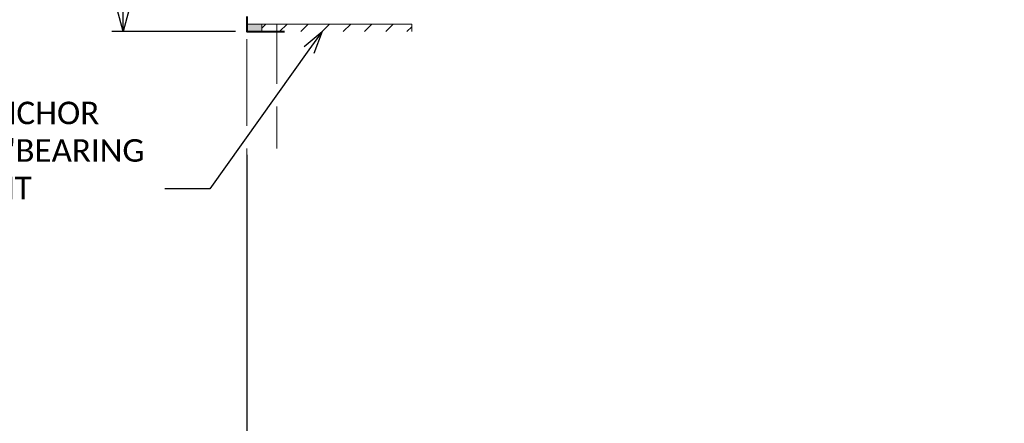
# Model space of a CAD drawing. Extents: x -388 to 987, y 70 to 322.
# Tile 3 of 16: x -322 to -257, y 175 to 202. Entities that reach past the tile are written whole.
import ezdxf
from ezdxf import colors
from ezdxf.entities.mleader import LeaderData, LeaderLine
from ezdxf.enums import TextEntityAlignment as Align
from ezdxf.math import Vec2, Vec3

# ---------------------------------------------------------------- set-up
doc = ezdxf.new("R2010")
doc.units = 0
doc.header["$MEASUREMENT"] = 0
for name, color, linetype, lineweight in [('B_ANNO_DIM', 7, 'Continuous', 18), ('B_ANNO_TEXT', 7, 'Continuous', 18), ('B_CONC_GIRD', 50, 'Continuous', 40), ('B_STEEL', 92, 'Continuous', 18)]:
    doc.layers.add(name, color=color, linetype=linetype, lineweight=lineweight)
doc.styles.add('Annotative', font='calibri.ttf', dxfattribs={"height": 0.0625})
doc.styles.get("Standard").update_dxf_attribs({"font": 'calibri.ttf'})
doc.dimstyles.new('Annotative', dxfattribs={"dimscale": 0, "dimtxt": 0.0625, "dimasz": 0.0625, "dimexe": 0.03125, "dimexo": 0.03125, "dimgap": 0.03125, "dimtad": 1, "dimdec": 3, "dimzin": 3, "dimdsep": 46, "dimlunit": 4, "dimtxsty": 'Standard', "dimblk": 'OPEN30', "dimcen": 0.03125, "dimaunit": 1, "dimadec": 0, "dimazin": 3, "dimtfac": 0.75, "dimtdec": 3, "dimtofl": 0, "dimtmove": 0, "dimatfit": 3, "dimldrblk": 'OPEN30', "dimfxl": 1, "dimtfill": 1, "dimfrac": 1, "dimtolj": 1, "dimtzin": 0, "dimarcsym": 0})

# ---------------------------------------------------------------- blocks, each defined once
blk = doc.blocks.new('_Open30')
at = {"color": 0, "linetype": 'ByBlock', "lineweight": -2}
for p, q in [((-1, 0.268), (0, 0)), ((0, 0), (-1, -0.268)), ((0, 0), (-1, 0))]:
    blk.add_line(p, q, dxfattribs=at)
blk = doc.blocks.new('*D137')
at = {"layer": 'B_ANNO_DIM', "color": 0, "lineweight": -2, "transparency": 16777216}
for p, q in [((83.263, 155.003), (71.776, 155.003)), ((72.526, 153.503), (72.526, 133.007)), ((80.012, 131.507), (71.776, 131.507))]:
    blk.add_line(p, q, dxfattribs=at)
at = {"layer": 'Defpoints', "color": 0, "transparency": 16777216}
for p in [(84.013, 155.003, 0.842), (72.526, 131.507), (80.762, 131.507, 0.842)]:
    blk.add_point(p, dxfattribs=at)
at = {"layer": 'B_ANNO_DIM', "color": 0, "lineweight": -2, "transparency": 16777216, "xscale": 1.5, "yscale": 1.5, "zscale": 1.5}
for p, rotation in [((72.526, 155.003), 90), ((72.526, 131.507), 270)]:
    blk.add_blockref('_Open30', p, dxfattribs=dict(at, rotation=rotation))
at = {"layer": 'B_ANNO_DIM', "color": 0, "transparency": 16777216, "insert": (70.644, 143.255), "char_height": 1.5, "attachment_point": 5, "rotation": 90, "bg_fill": 3, "box_fill_scale": 1.25, "bg_fill_color": 256, "bg_fill_true_color": 13158600, "bg_fill_transparency": 0}
blk.add_mtext('\\A1;1\'-11{\\H0.75x;\\S1#2;}"', dxfattribs=at)
blk = doc.blocks.new('*D38')
at = {"layer": 'B_ANNO_DIM', "color": 0, "lineweight": -2, "transparency": 16777216}
for p, q in [((285.067, 131.757), (285.067, 95.604)), ((80.762, 123.287), (80.762, 95.604)), ((283.567, 96.354), (82.262, 96.354))]:
    blk.add_line(p, q, dxfattribs=at)
at = {"layer": 'Defpoints', "color": 0, "transparency": 16777216}
for p in [(285.067, 132.507), (80.762, 124.037), (80.762, 96.354)]:
    blk.add_point(p, dxfattribs=at)
at = {"layer": 'B_ANNO_DIM', "color": 0, "lineweight": -2, "transparency": 16777216, "xscale": 1.5, "yscale": 1.5, "zscale": 1.5, "rotation": 180}
blk.add_blockref('_Open30', (80.762, 96.354), dxfattribs=at)
at = {"layer": 'B_ANNO_DIM', "color": 0, "lineweight": -2, "transparency": 16777216, "xscale": 1.5, "yscale": 1.5, "zscale": 1.5}
blk.add_blockref('_Open30', (285.067, 96.354), dxfattribs=at)
at = {"layer": 'B_ANNO_DIM', "color": 0, "transparency": 16777216, "insert": (182.915, 97.872), "char_height": 1.5, "attachment_point": 5, "bg_fill": 3, "box_fill_scale": 1.25, "bg_fill_color": 256, "bg_fill_true_color": 13158600, "bg_fill_transparency": 0}
blk.add_mtext('\\A1;{GIRDER LENGTH = "L"}', dxfattribs=at)
blk = doc.blocks.new('*U135')
at = {"layer": 'B_STEEL'}
blk.add_hatch(color=256, dxfattribs=at).paths.add_polyline_path([(80.7625, 131.5043), (81.7625, 131.5043), (81.7625, 132.0043), (80.7625, 132.0043)])
at = {"layer": 'B_ANNO_DIM'}
for p, q in [((80.7625, 125.2249, 0.2673), (80.7625, 131.0071, 0.8422)), ((82.7625, 123.7264), (82.7625, 126.5254)), ((80.7625, 122.5368), (80.7625, 123.7249, 0.1181))]:
    blk.add_line(p, q, dxfattribs=at)
at = {"layer": 'B_CONC_GIRD', "elevation": 0.8422, "flags": 128}
blk.add_lwpolyline([(80.7625, 132.5071), (80.7625, 131.5071), (83.2893, 131.5071)], dxfattribs=at)
at = {"layer": 'B_STEEL'}
for p, q in [((81.7625, 132.0043, 0.8422), (81.7625, 131.5043, 0.8422)), ((81.7625, 131.7263, 0.8422), (82.0405, 132.0043, 0.8422)), ((82.9545, 131.5043, 0.8422), (83.4545, 132.0043, 0.8422)), ((84.3685, 131.5043, 0.8422), (84.8685, 132.0043, 0.8422)), ((85.7825, 131.5043, 0.8422), (86.2825, 132.0043, 0.8422)), ((87.1965, 131.5043, 0.8422), (87.6965, 132.0043, 0.8422)), ((88.6115, 131.5043, 0.8422), (89.1115, 132.0043, 0.8422)), ((90.0255, 131.5043, 0.8422), (90.5255, 132.0043, 0.8422)), ((91.4395, 131.5043, 0.8422), (91.7625, 131.8273, 0.8422))]:
    blk.add_line(p, q, dxfattribs=at)
at = {"layer": 'B_STEEL', "elevation": 0.8422, "flags": 128}
blk.add_lwpolyline([(80.7625, 131.5043), (81.7625, 131.5043), (81.7625, 132.0043), (80.7625, 132.0043), (80.7625, 131.5043)], dxfattribs=at)
at = {"layer": 'B_ANNO_DIM'}
ml = blk.add_multileader_mtext('Standard', dxfattribs=at)
ml.set_content('BEVELED ANCHOR\\PPLATE. SEE "BEARING\\PDETAILS" SHT', color=256)
ml.set_leader_properties()
ml.set_arrow_properties(name='OPEN30')
ml.build(insert=Vec2(0, 0))
ml.multileader.update_dxf_attribs({"text_right_attachment_type": 3, "dogleg_length": 0.125, "arrow_head_size": 1.5, "scale": 24})
ctx = ml.context
ctx.base_point, ctx.scale, ctx.char_height, ctx.arrow_head_size, ctx.landing_gap_size, ctx.plane_origin = Vec3(52.0786, 126.0761, 0.8422), 24, 1.5, 1.5, 1.5, Vec3(85.7825, 131.5043, 0.8422)
ctx.right_attachment = 3
notes = []
notes.append((ctx, [(0, (1, 1, 0), (78.3032, 121.0311, 0.8422), (-1, 0), 3, [(0, [(85.7825, 131.5043, 0.8422)], 0, [])])]))
ctx.mtext.insert, ctx.mtext.flow_direction = Vec3(53.5786, 126.8371, 0.8422), 5
for ctx, leaders in notes:
    for number, flags, end, landing, length, lines in leaders:
        leader = LeaderData()
        leader.index, (leader.has_last_leader_line, leader.has_dogleg_vector, leader.attachment_direction) = number, flags
        leader.last_leader_point, leader.dogleg_vector, leader.dogleg_length = Vec3(end), Vec3(landing), length
        for number, points, colour, breaks in lines:
            line = LeaderLine()
            line.index, line.vertices, line.color, line.breaks = number, Vec3.list(points), colors.encode_raw_color(colour), breaks
            leader.lines.append(line)
        ctx.leaders.append(leader)
dim = blk.add_linear_dim(base=(72.5263, 131.5071), p1=(84.0132, 155.0031, 0.8422), p2=(80.7625, 131.5071, 0.8422), angle=90, dimstyle='Annotative', dxfattribs=at)
dim.commit()
dim.dimension.update_dxf_attribs({"geometry": '*D137', "text_midpoint": (70.6444, 143.2551)})
blk.add_line((82.7625, 128.0254), (82.7625, 132.0071), dxfattribs=at)
at = {"layer": 'B_STEEL', "elevation": 0.8422}
blk.add_lwpolyline([(80.7625, 132.0043), (91.7625, 132.0043), (91.7625, 131.5043)], dxfattribs=at)
blk = doc.blocks.new('INS_G45W_BASE')
at = {"layer": 'B_ANNO_TEXT', "style": 'Annotative'}
for tag, p in [('B#', (175.5911, 75.6181)), ('6LAPLENGTH', (210.561, 75.6169))]:
    blk.add_attdef(tag, text='', height=1.5, dxfattribs=at).set_placement(p, align=Align.MIDDLE_CENTER)
at = {"layer": 'B_ANNO_DIM'}
dim = blk.add_linear_dim(base=(80.7625, 96.3543), p1=(285.0671, 132.5071), p2=(80.7625, 124.0368), text='{GIRDER LENGTH = "L"}', dimstyle='Annotative', dxfattribs=at)
dim.commit()
dim.dimension.update_dxf_attribs({"geometry": '*D38', "text_midpoint": (182.9148, 97.8716)})

msp = doc.modelspace()

# ---------------------------------------------------------------- block references
msp.add_blockref('INS_G45W_BASE', (-387.987, 70.014, -0.842))

# ---------------------------------------------------------------- next in the draw order: block references
msp.add_blockref('*U135', (-387.987, 70.014, -0.842))

doc.saveas('drawing.dxf')
